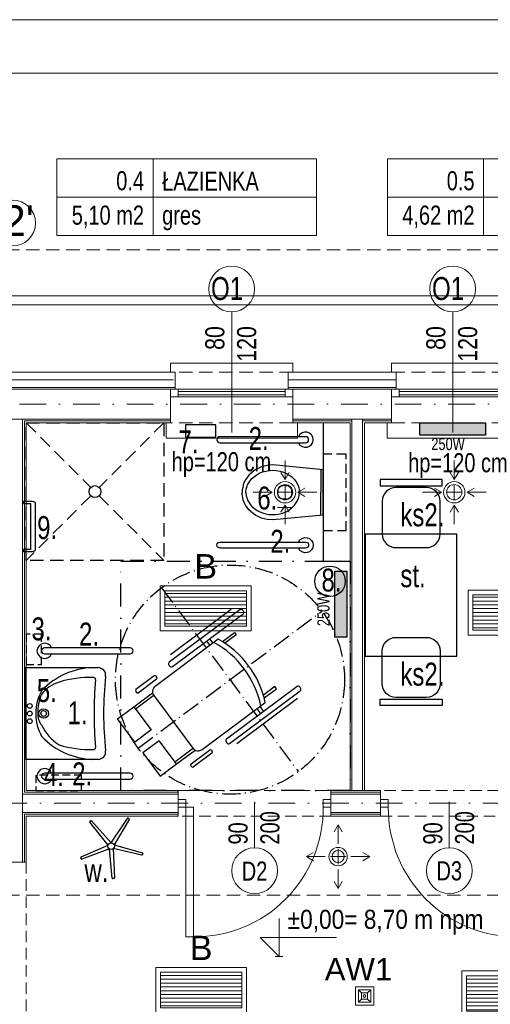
# Model space of a CAD drawing. Header units: inches. Extents: x 67014 to 70164, y -40762 to -35657.
# Tile 37 of 55: x 68731 to 69040, y -39921 to -39277. Entities that reach past the tile are written whole.
import ezdxf
from ezdxf.enums import TextEntityAlignment as Align

# ---------------------------------------------------------------- set-up
doc = ezdxf.new("R2010")
doc.units = ezdxf.units.IN
doc.header["$MEASUREMENT"] = 0
for name, pattern in [('ACAD_ISO10W100', [18.5, 12, -3, 0.5, -3]), ('DASHDOT', [1, 0.5, -0.25, 0, -0.25]), ('HIDDEN', [0.375, 0.25, -0.125])]:
    doc.linetypes.add(name, pattern=pattern)
doc.layers.add('## 04 grzejniki opis', color=3, linetype='Continuous')
for name, color, linetype, lineweight in [('--proj.wentylacja', 251, 'Continuous', 0), ('A--tabelka rysunku', 7, 'Continuous', 0), ('E-opisy', 240, 'Continuous', 25), ('LUXIONA', 140, 'Continuous', 0), ('p-- zero bud', 7, 'Continuous', 0), ('p--dach', 7, 'Continuous', 20), ('p--drzwi', 251, 'Continuous', 0), ('p--meble numeracja', 5, 'Continuous', 0), ('p--obrzeże bet.', 252, 'Continuous', 0), ('p--ocieplenie-w.zew', 7, 'Continuous', 0), ('p--okna', 7, 'Continuous', 0), ('p--opis drzwi', 252, 'Continuous', 0), ('p--opis okna', 7, 'Continuous', 0), ('p--opisy pomieszczeń', 7, 'Continuous', 0), ('p--osie konstr', 7, 'DASHDOT', 15), ('p--osie konstr.-NR', 7, 'DASHDOT', 15), ('p--podciąg', 7, 'Continuous', 0), ('p--płyta GK', 7, 'Continuous', 0), ('p--wyposażenie', 84, 'Continuous', 25), ('p--łazienka NP', 150, 'Continuous', 25), ('p--ściana GK', 7, 'Continuous', 0), ('p--ściana szkielet', 7, 'Continuous', 0)]:
    doc.layers.add(name, color=color, linetype=linetype, lineweight=lineweight)
doc.styles.add('1-50', font='arial.ttf', dxfattribs={"width": 0.75, "height": 12.5})
doc.styles.add('1-500', font='arial.ttf', dxfattribs={"width": 0.75, "height": 1.25})
doc.styles.get("Standard").update_dxf_attribs({"font": 'ARIAL.TTF'})
doc.styles.add('STYL-1', font='arial.ttf', dxfattribs={"width": 0.75})
doc.linetypes.add('BATTING', pattern='A,0.0001,-0.1,[134,ltypeshp.shx,S=0.1,R=0,X=-0.1,Y=0],-0.2,[134,ltypeshp.shx,S=0.1,R=180,X=0.1,Y=0],-0.1', length=0.4001)

# ---------------------------------------------------------------- blocks, each defined once
blk = doc.blocks.new('kota wykoń')
for p, q in [((0, 25), (0, 0)), ((0, 0), (-12.5, 12.5)), ((-12.5, 12.5), (37.5, 12.5))]:
    blk.add_line(p, q)
at = {"lineweight": 0}
blk.add_line((-2.5, 0), (2.5, 0), dxfattribs=at)
blk = doc.blocks.new('znak-niepeł.')
at = {"linetype": 'ACAD_ISO10W100'}
for p, q in [((-44.78, 60.17), (44.78, -60.17)), ((-60.11, -44.74), (60.22, 44.82))]:
    blk.add_line(p, q, dxfattribs=at)
for p, q in [((6.52, 45.77), (-39.7, 11.37)), ((0.79, 45.85), (-38.86, 16.34)), ((8.84, 44.81), (8.33, 45.5)), ((-37.65, 8.61), (8.58, 43.01)), ((-7.61, 26.43), (-49, -4.38)), ((-13.28, 26.74), (-11.11, 23.83)), ((-4.98, 24.9), (3.02, 30.85)), ((4.08, 29.42), (-3.37, 23.87)), ((3.02, 30.85), (4.08, 29.42)), ((-15.26, 25.27), (-13.09, 22.35)), ((-39.96, 9.56), (-39.45, 8.87)), ((-49.51, 2.46), (-61.55, -6.5)), ((-60.06, -8.5), (-48.02, 0.46)), ((-47.85, 1.66), (-48.31, 2.28)), ((43.94, -4.5), (-2.29, -38.9)), ((29.35, -4.53), (21.9, -10.08)), ((22.42, -11.92), (30.42, -5.96)), ((30.42, -5.96), (29.35, -4.53)), ((46.26, -5.46), (45.74, -4.77)), ((-62.91, -17.73), (-50.66, -8.62)), ((-61.88, -19.11), (-49.64, -10)), ((-61.72, -7.7), (-61.26, -8.32)), ((-49.89, -10.39), (-24.28, -44.8)), ((-0.23, -41.66), (45.99, -7.26)), ((44.14, -12.41), (4.49, -41.92)), ((-73.54, -25.65), (-62.91, -17.73)), ((-62.91, -17.73), (-51.63, -32.88)), ((-18.26, -45.68), (23.13, -14.88)), ((17.65, -18.95), (20.1, -22.24)), ((19.63, -17.48), (22.08, -20.77)), ((-62.26, -40.8), (-73.54, -25.65)), ((-51.63, -32.88), (-62.26, -40.8)), ((-46.32, -40.01), (-56.96, -47.93)), ((-35.05, -55.17), (-46.32, -40.01)), ((-36.07, -53.79), (-23.83, -44.68)), ((-2.55, -40.71), (-2.04, -41.4)), ((-56.96, -47.93), (-45.68, -63.08)), ((-35.05, -55.17), (-22.8, -46.05)), ((-25.39, -55.09), (-13.35, -46.13)), ((-11.86, -48.13), (-23.9, -57.09)), ((-12.15, -46.31), (-11.68, -46.93)), ((-45.68, -63.08), (-35.05, -55.17)), ((-25.1, -56.91), (-25.56, -56.29))]:
    blk.add_line(p, q)
blk.add_circle((0.05, 0.04), 75, dxfattribs=at)
for centre, radius, start, end in [((7.29, 44.73), 1.29, 36.65703, 126.65703), ((7.81, 44.04), 1.29, 306.65703, 36.65703), ((-37.44, -27.86), 61.95, 12.09956, 61.21451), ((-40.29, -29.99), 61.95, 12.09956, 61.21451), ((-38.93, 10.33), 1.29, 126.65703, 216.65703), ((-38.42, 9.64), 1.29, 216.65703, 306.65703), ((-49, 1.77), 0.86, 36.65703, 126.65703), ((-48.54, 1.15), 0.86, 306.65703, 36.65703), ((-46.44, -7.83), 4.3, 126.65703, 216.65703), ((44.71, -5.54), 1.29, 36.65703, 126.65703), ((45.22, -6.23), 1.29, 306.65703, 36.65703), ((-61.03, -7.19), 0.86, 126.65703, 216.65703), ((-60.57, -7.81), 0.86, 216.65703, 306.65703), ((-20.83, -42.23), 4.3, 216.65703, 306.65703), ((-1.52, -39.94), 1.29, 126.65703, 216.65703), ((-1, -40.63), 1.29, 216.65703, 306.65703), ((-12.84, -46.82), 0.86, 36.65703, 126.65703), ((-12.37, -47.44), 0.86, 306.65703, 36.65703), ((-24.87, -55.78), 0.86, 126.65703, 216.65703), ((-24.41, -56.4), 0.86, 216.65703, 306.65703)]:
    blk.add_arc(centre, radius, start, end)
blk = doc.blocks.new('sedes')
for p, q in [((0, 0.1491), (0.33, 0.18)), ((0, -0.1495), (0, 0.1495)), ((0.015, 0.1462), (0.015, 0)), ((0.2598, 0.1328), (0.2384, 0.1236)), ((0.2815, 0.1393), (0.2598, 0.1328)), ((0.3097, 0.144), (0.2815, 0.1393)), ((0.332, 0.145), (0.3097, 0.144)), ((0.33, 0.18), (0.3664, 0.177)), ((0.3544, 0.1436), (0.332, 0.145)), ((0.3755, 0.14), (0.3544, 0.1436)), ((0.3664, 0.177), (0.385, 0.1731)), ((0.3961, 0.1343), (0.3755, 0.14)), ((0.385, 0.1731), (0.4036, 0.1674)), ((0.4178, 0.1254), (0.3961, 0.1343)), ((0.4036, 0.1674), (0.4218, 0.1599)), ((0.4218, 0.1599), (0.4394, 0.1507)), ((0.4394, 0.1507), (0.456, 0.1397)), ((0.456, 0.1397), (0.4714, 0.1273)), ((0.1759, 0.0688), (0.1659, 0.0504)), ((0.189, 0.086), (0.1759, 0.0688)), ((0.205, 0.1016), (0.189, 0.086)), ((0.2219, 0.1141), (0.205, 0.1016)), ((0.2384, 0.1236), (0.2219, 0.1141)), ((0.4309, 0.1185), (0.4178, 0.1254)), ((0.4501, 0.1055), (0.4309, 0.1185)), ((0.4682, 0.089), (0.4501, 0.1055)), ((0.4756, 0.0805), (0.4682, 0.089)), ((0.4714, 0.1273), (0.4853, 0.1135)), ((0.4871, 0.0639), (0.4756, 0.0805)), ((0.4853, 0.1135), (0.4974, 0.0985)), ((0.4974, 0.0985), (0.5076, 0.0827)), ((0.5076, 0.0827), (0.5159, 0.0663)), ((0.5159, 0.0663), (0.5223, 0.0495)), ((0.1564, 0.0184), (0.155, 0)), ((0.1593, 0.0318), (0.1564, 0.0184)), ((0.1659, 0.0504), (0.1593, 0.0318)), ((0.2058, 0), (0.2058, 0.01)), ((0.2408, 0.045), (0.2604, 0.045)), ((0.2954, 0.01), (0.2954, 0)), ((0.4944, 0.0496), (0.4871, 0.0639)), ((0.4981, 0.0404), (0.4944, 0.0496)), ((0.503, 0.0217), (0.4981, 0.0404)), ((0.5049, 0.0034), (0.503, 0.0217)), ((0.505, 0), (0.5049, 0.0034)), ((0.5223, 0.0495), (0.5266, 0.0328)), ((0.5266, 0.0328), (0.5292, 0.0162)), ((0.5292, 0.0162), (0.53, 0)), ((0.015, -0.1462), (0.015, 0)), ((0.1564, -0.0184), (0.155, 0)), ((0.1593, -0.0318), (0.1564, -0.0184)), ((0.1659, -0.0504), (0.1593, -0.0318)), ((0.1759, -0.0688), (0.1659, -0.0504)), ((0.2058, 0), (0.2058, -0.01)), ((0.2408, -0.045), (0.2604, -0.045)), ((0.2954, -0.01), (0.2954, 0)), ((0.4871, -0.0639), (0.4756, -0.0805)), ((0.4944, -0.0496), (0.4871, -0.0639)), ((0.4981, -0.0404), (0.4944, -0.0496)), ((0.503, -0.0217), (0.4981, -0.0404)), ((0.5049, -0.0034), (0.503, -0.0217)), ((0.505, 0), (0.5049, -0.0034)), ((0.5159, -0.0663), (0.5223, -0.0495)), ((0.5223, -0.0495), (0.5266, -0.0328)), ((0.5266, -0.0328), (0.5292, -0.0162)), ((0.5292, -0.0162), (0.53, 0)), ((0.189, -0.086), (0.1759, -0.0688)), ((0.205, -0.1016), (0.189, -0.086)), ((0.2219, -0.1141), (0.205, -0.1016)), ((0.2384, -0.1236), (0.2219, -0.1141)), ((0.2598, -0.1328), (0.2384, -0.1236)), ((0.4178, -0.1254), (0.3961, -0.1343)), ((0.4309, -0.1185), (0.4178, -0.1254)), ((0.4501, -0.1055), (0.4309, -0.1185)), ((0.4682, -0.089), (0.4501, -0.1055)), ((0.456, -0.1397), (0.4714, -0.1273)), ((0.4756, -0.0805), (0.4682, -0.089)), ((0.4714, -0.1273), (0.4853, -0.1135)), ((0.4853, -0.1135), (0.4974, -0.0985)), ((0.4974, -0.0985), (0.5076, -0.0827)), ((0.5076, -0.0827), (0.5159, -0.0663)), ((0, -0.1491), (0.33, -0.18)), ((0.2815, -0.1393), (0.2598, -0.1328)), ((0.3097, -0.144), (0.2815, -0.1393)), ((0.332, -0.145), (0.3097, -0.144)), ((0.33, -0.18), (0.3664, -0.177)), ((0.3544, -0.1436), (0.332, -0.145)), ((0.3755, -0.14), (0.3544, -0.1436)), ((0.3664, -0.177), (0.385, -0.1731)), ((0.3961, -0.1343), (0.3755, -0.14)), ((0.385, -0.1731), (0.4036, -0.1674)), ((0.4036, -0.1674), (0.4218, -0.1599)), ((0.4218, -0.1599), (0.4394, -0.1507)), ((0.4394, -0.1507), (0.456, -0.1397))]:
    blk.add_line(p, q)
for centre, start, end in [((0.2408, 0.01), 90, 180), ((0.2604, 0.01), 0, 90), ((0.2408, -0.01), 180, 270), ((0.2604, -0.01), 270, 0)]:
    blk.add_arc(centre, 0.035, start, end)
blk = doc.blocks.new('umyw-niepeł.')
for p, q in [((-30, -47.5), (-30, 0)), ((-30, 0), (30, 0)), ((30, 0), (30, -47.5))]:
    blk.add_line(p, q)
for centre, radius in [((-5, -2.81), 1.56), ((0, -2.81), 1.56), ((5, -2.81), 1.56), ((0, -11.88), 3.12), ((0, -11.88), 1.87)]:
    blk.add_circle(centre, radius)
for centre, radius, start, end in [((17.88, -45.46), 47.9, 133.60282, 178.32254), ((7.86, -41), 34.18, 116.69987, 146.17065), ((-0.15, -36.46), 29.75, 89.71221, 120.29764), ((0, -20.47), 12.5, 90, 126.8699), ((0.15, -36.46), 29.75, 59.70236, 90.28779), ((0.1, -39.96), 31.99, 67.19624, 90.1839), ((-0.98, -28.44), 22.46, 16.72528, 53.1301), ((-17.88, -45.46), 47.9, 1.67746, 46.39718), ((48, -42.57), 71.56, 163.27472, 181.68748), ((-48, -42.57), 71.56, 358.31252, 16.72528), ((-22.28, -44.64), 1.25, 181.68748, 276.54919), ((0, -295.23), 250.33, 89.99917, 95.07317), ((0, -295.23), 250.33, 84.92683, 90.00083), ((22.28, -44.64), 1.25, 263.45081, 358.31252), ((-25, -47.5), 5, 180, 277.71277), ((0, -278.94), 227.79, 83.86892, 96.13108), ((25, -47.5), 5, 262.28723, 0)]:
    blk.add_arc(centre, radius, start, end)
blk = doc.blocks.new('uchwyt wc')
for p, q in [((-7.61, 61), (-7.61, -1)), ((0, 63), (-5.61, 63)), ((0, 60), (-4.61, 60)), ((-4.61, 60), (-4.61, 0)), ((0, 60), (0, 63)), ((-4.61, 0), (0, 0)), ((0, -3), (0, 0)), ((-5.61, -3), (0, -3))]:
    blk.add_line(p, q)
for centre, start, end in [((-5.61, 61), 90, 180), ((-5.61, -1), 180, 270)]:
    blk.add_arc(centre, 2, start, end)
blk = doc.blocks.new('f021')
blk.add_lwpolyline([(-31.8, 70), (31.8, 70), (31.8, 63.4), (-31.8, 63.4)], close=True)
blk.add_lwpolyline([(-29.7, 14), (-29.7, 47.6, -0.414214), (-15.6, 61.6), (15.6, 61.6, -0.414214), (29.7, 47.6), (29.7, 14, -0.414214), (15.6, 0), (-15.6, 0, -0.414214)], format="xyb", close=True)
blk = doc.blocks.new('stojak wieszak')
for p, q in [((-0.66, 2.03), (5.74, 20.18)), ((7.11, 19.74), (1.72, 1.26)), ((6.18, 20.4), (6.88, 20.18)), ((6.18, 20.4), (6.88, 20.18)), ((-17.49, 12.18), (-17.07, 12.78)), ((-17.07, 12.78), (-17.49, 12.18)), ((-2.13, -0.01), (-17.42, 11.69)), ((-16.58, 12.86), (-0.66, 2.03)), ((1.72, 1.26), (20.97, 0.78)), ((21.31, 0.43), (21.32, -0.3)), ((21.31, 0.43), (21.32, -0.3)), ((-17.36, -11.79), (-2.13, -0.01)), ((-0.65, -2.03), (-16.51, -12.96)), ((5.85, -20.15), (-0.65, -2.03)), ((20.97, -0.66), (1.73, -1.25)), ((1.73, -1.25), (7.22, -19.7)), ((-16.99, -12.87), (-17.42, -12.28)), ((-17.42, -12.28), (-16.99, -12.87)), ((6.99, -20.14), (6.3, -20.37)), ((6.99, -20.14), (6.3, -20.37))]:
    blk.add_line(p, q)
blk.add_circle((0, 0), 2.13)
for centre, start, end in [((6.07, 20.06), 72.16215, 160.57632), ((6.77, 19.84), 343.74797, 72.16215), ((-16.78, 12.57), 55.74797, 144.16215), ((-17.21, 11.98), 144.16215, 232.57632), ((20.96, 0.42), 0.16215, 88.57632), ((20.96, -0.31), 271.74797, 0.16215), ((-17.14, -12.07), 127.74797, 216.16215), ((-16.71, -12.66), 216.16215, 304.57632), ((6.19, -20.03), 199.74797, 288.16215), ((6.88, -19.8), 288.16215, 16.57632)]:
    blk.add_arc(centre, 0.355, start, end)
blk = doc.blocks.new('drzwi-90-100')
for p, q in [((10.1, 87.38), (5.05, 87.38)), ((5.05, 87.38), (5.05, 2.53)), ((10.1, 2.53), (10.1, 87.38)), ((5.05, 2.53), (0, 2.53)), ((0, 2.53), (0, -2.53)), ((5.05, -2.53), (5.05, 2.53)), ((5.05, 2.53), (10.1, 2.53)), ((100, 2.53), (94.95, 2.53)), ((94.95, 2.53), (94.95, -2.53)), ((100, -2.53), (100, 2.53)), ((0, -2.53), (5.05, -2.53)), ((94.95, -2.53), (100, -2.53))]:
    blk.add_line(p, q)
blk.add_arc((10.8, 3.23), 84.15, 359.52334, 90.47666)
blk = doc.blocks.new('okno-80-33.15')
at = {"linetype": 'Continuous', "ltscale": 35}
for p, q in [((-3, 10), (83, 10)), ((0, -39.15), (80, -39.15))]:
    blk.add_line(p, q, dxfattribs=at)
for p, q in [((-3, 0), (-3, 10)), ((83, 0), (83, 10)), ((0, 0), (-3, 0)), ((0, -21.95), (0, 0)), ((80, 0), (80, -21.95)), ((80, 0), (83, 0)), ((0, -21.95), (0, -16.95)), ((0, -16.95), (5, -16.95)), ((5, -16.95), (75, -16.95)), ((5, -16.95), (5, -21.95)), ((5, -18.45), (75, -18.45)), ((75, -21.95), (75, -16.95)), ((75, -16.95), (80, -16.95)), ((80, -16.95), (80, -21.95)), ((5, -21.95), (0, -21.95)), ((3, -33.15), (3, -21.95)), ((5, -20.61), (75, -20.61)), ((75, -21.95), (5, -21.95)), ((80, -21.95), (75, -21.95)), ((77, -21.95), (77, -33.15)), ((0, -39.15), (0, -33.15)), ((80, -33.15), (80, -39.15))]:
    blk.add_line(p, q)
at = {"linetype": 'HIDDEN', "ltscale": 35}
for p, q in [((0, 0), (80, 0)), ((0, -33.15), (80, -33.15))]:
    blk.add_line(p, q, dxfattribs=at)
blk = doc.blocks.new('uchwyt stojący')
at = {"linetype": 'Continuous', "ltscale": 12}
for points in [[(58, 2), (2, 2)], [(2, -2), (58, -2)]]:
    blk.add_lwpolyline(points, dxfattribs=at)
for centre, radius, start, end in [((2, 0), 2, 90, 270), ((58, 0), 5, 203.57818, 156.42182), ((58, 0), 2, 270, 90)]:
    blk.add_arc(centre, radius, start, end, dxfattribs=at)
blk = doc.blocks.new('natrysk NP')
at = {"linetype": 'HIDDEN', "ltscale": 35}
for p, q in [((0, 0), (42.24, -42.24)), ((90, 0), (47.76, -42.24)), ((42.24, -47.76), (0, -90)), ((47.76, -47.76), (90, -90))]:
    blk.add_line(p, q, dxfattribs=at)
blk.add_lwpolyline([(90, 0), (90, -90), (0, -90), (0, 0)], close=True, dxfattribs=at)
at = {"linetype": 'Continuous', "ltscale": 35}
blk.add_circle((45, -45), 3.91, dxfattribs=at)
blk = doc.blocks.new('went-rzut parter-inst')
for p, q in [((-604.27, -37.04), (-604.27, -24.61)), ((-493.48, -37.04), (-493.48, -24.61)), ((-604.27, -37.01), (-606.96, -32.43)), ((-604.27, -37.01), (-601.59, -32.43)), ((-493.48, -37.01), (-496.16, -32.43)), ((-493.48, -37.01), (-490.79, -32.43)), ((-612.67, -45.41), (-617.26, -42.72)), ((-604.27, -40.41), (-604.27, -50.41)), ((-595.87, -45.41), (-591.28, -42.72)), ((-501.88, -45.41), (-506.46, -42.72)), ((-493.48, -40.41), (-493.48, -50.41)), ((-485.07, -45.41), (-480.49, -42.72)), ((-612.65, -45.41), (-625.07, -45.41)), ((-612.67, -45.41), (-617.26, -48.1)), ((-609.27, -45.41), (-599.27, -45.41)), ((-609.27, -45.41), (-599.27, -45.41)), ((-595.89, -45.41), (-583.47, -45.41)), ((-595.87, -45.41), (-591.28, -48.1)), ((-501.85, -45.41), (-514.28, -45.41)), ((-501.88, -45.41), (-506.46, -48.1)), ((-498.48, -45.41), (-488.48, -45.41)), ((-498.48, -45.41), (-488.48, -45.41)), ((-498.48, -45.41), (-488.48, -45.41)), ((-485.1, -45.41), (-472.67, -45.41)), ((-485.07, -45.41), (-480.49, -48.1)), ((-609.27, -55.41), (-599.27, -55.41)), ((-604.27, -53.82), (-606.96, -58.4)), ((-604.27, -53.79), (-604.27, -66.22)), ((-604.27, -53.82), (-601.59, -58.4)), ((-493.48, -53.82), (-496.16, -58.4)), ((-493.48, -53.79), (-493.48, -66.22)), ((-493.48, -53.82), (-490.79, -58.4)), ((-569.51, -263.03), (-572.2, -267.62)), ((-569.51, -275.45), (-569.51, -263.03)), ((-569.51, -263.03), (-566.82, -267.62)), ((-590.29, -283.83), (-585.7, -281.14)), ((-569.51, -288.83), (-569.51, -278.83)), ((-569.51, -278.83), (-569.51, -288.83)), ((-548.71, -283.83), (-553.29, -281.14)), ((-577.89, -283.83), (-590.31, -283.83)), ((-590.29, -283.83), (-585.7, -286.52)), ((-564.51, -283.83), (-574.51, -283.83)), ((-564.51, -283.83), (-574.51, -283.83)), ((-561.13, -283.83), (-548.71, -283.83)), ((-548.71, -283.83), (-553.29, -286.52)), ((-569.51, -292.21), (-569.51, -304.63)), ((-569.51, -304.63), (-572.2, -300.05)), ((-569.51, -304.63), (-566.82, -300.05))]:
    blk.add_line(p, q)
at = {"ltscale": 10}
blk.add_arc((-604.27, -45.41), 7, 0, 180, dxfattribs=at)
for centre, radius, start, end in [((-604.27, -45.41), 7, 0, 180), ((-493.48, -45.41), 7, 0, 180), ((-493.48, -45.41), 7, 0, 180), ((-604.27, -45.41), 5, 0, 180), ((-604.27, -45.41), 5, 0, 180), ((-604.27, -45.41), 5, 0, 180), ((-604.27, -45.41), 5, 0, 180), ((-604.27, -45.41), 5, 0, 180), ((-493.48, -45.41), 5, 0, 180), ((-493.48, -45.41), 5, 0, 180), ((-493.48, -45.41), 5, 0, 180), ((-493.48, -45.41), 5, 0, 180), ((-493.48, -45.41), 5, 0, 180), ((-493.48, -45.41), 5, 0, 180), ((-604.27, -45.41), 7, 180, 0), ((-604.27, -45.41), 5, 180, 0), ((-604.27, -45.41), 5, 180, 0), ((-604.27, -45.41), 5, 180, 0), ((-604.27, -45.41), 5, 180, 0), ((-493.48, -45.41), 7, 180, 0), ((-493.48, -45.41), 5, 180, 0), ((-493.48, -45.41), 5, 180, 0), ((-493.48, -45.41), 5, 180, 0), ((-493.48, -45.41), 5, 180, 0), ((-569.51, -283.83), 6, 0, 180), ((-569.51, -283.83), 4, 0, 180), ((-569.51, -283.83), 6, 180, 0), ((-569.51, -283.83), 4, 180, 0)]:
    blk.add_arc(centre, radius, start, end)
blk = doc.blocks.new('B')
at = {"layer": 'LUXIONA', "linetype": 'Continuous'}
h = blk.add_hatch(dxfattribs=at)
h.set_pattern_fill('ANSI31', color=256, scale=200, angle=135)
h.set_pattern_definition([(180, (966.344, -170.453), (-2e-15, -25), [])])
h.paths.add_polyline_path([(30.6, 263.5), (30.6, 31.5), (564.4, 31.5), (564.4, 263.5)])
for points in [[(0, 0), (595, 0), (595, 295), (0, 295)], [(30.6, 31.5), (564.4, 31.5), (564.4, 263.5), (30.6, 263.5)]]:
    blk.add_lwpolyline(points, close=True, dxfattribs=at)
at = {"layer": 'LUXIONA'}
blk.add_attdef('OZNACZENIE', text='', height=80, dxfattribs=at).set_placement((297.5, 343.1), align=Align.CENTER)
blk = doc.blocks.new('Lovato')
at = {"layer": 'LUXIONA'}
for p, q in [((-40, 40), (-20, 20)), ((20, 20), (40, 40)), ((-20, -20), (-40, -40)), ((20, -20), (40, -40))]:
    blk.add_line(p, q, dxfattribs=at)
for points in [[(-60, -60), (60, -60), (60, 60), (-60, 60)], [(-40, 40), (40, 40), (40, -40), (-40, -40)], [(-20, 20), (20, 20), (20, -20), (-20, -20)]]:
    blk.add_lwpolyline(points, close=True, dxfattribs=at)
blk.add_circle((0, 0), 9.01, dxfattribs=at)
blk.add_attdef('OZNACZENIE', text='', height=145.9, dxfattribs=at).set_placement((-39.7, 102.1), align=Align.CENTER)

msp = doc.modelspace()

# ---------------------------------------------------------------- linework, layer by layer
at = {"layer": '## 04 grzejniki opis'}
for points in [[(68993.411, -39548.461), (68993.411, -39540.461), (69036.536, -39540.461), (69036.536, -39548.461)], [(68937.726, -39637.505), (68945.726, -39637.505), (68945.726, -39680.629), (68937.726, -39680.629)]]:
    msp.add_lwpolyline(points, close=True, dxfattribs=at)
at = {"layer": '## 04 grzejniki opis', "color": 116, "linetype": 'Continuous', "true_color": 0x136734, "extrusion": (0, 0, -1)}
for points in [[(-69036.536, -39548.461), (-68993.411, -39540.461), (-68993.411, -39548.461)], [(-68993.411, -39540.461), (-69036.536, -39548.461), (-69036.438, -39540.461)], [(-68937.726, -39680.629), (-68945.726, -39637.505), (-68937.726, -39637.505)], [(-68945.726, -39637.505), (-68937.726, -39680.629), (-68945.726, -39680.532)]]:
    msp.add_solid(points, dxfattribs=at)
at = {"layer": 'A--tabelka rysunku', "linetype": 'Continuous'}
for points in [[(68064.402, -40761.616), (70164.402, -40761.616), (70164.402, -39276.616), (68064.402, -39276.616)], [(68064.402, -40761.616), (70164.402, -40761.616), (70164.402, -39276.616), (68064.402, -39276.616)], [(68189.402, -40726.616), (70129.402, -40726.616), (70129.402, -39311.616), (68189.402, -39311.616)]]:
    msp.add_lwpolyline(points, close=True, dxfattribs=at)
at = {"layer": 'p--dach', "linetype": 'HIDDEN', "ltscale": 35}
msp.add_line((68302.623, -39849.511), (69582.623, -39849.511), dxfattribs=at)
msp.add_line((68302.623, -39849.511), (69582.623, -39849.511), dxfattribs=at)
msp.add_lwpolyline([(68302.623, -39427.311), (69582.623, -39427.311), (69582.623, -40271.711), (68302.623, -40271.711)], close=True, dxfattribs=at)
at = {"layer": 'p--obrzeże bet.', "linetype": 'Continuous', "ltscale": 35}
for points in [[(69133.223, -40241.711), (69592.623, -40241.711), (69592.623, -39457.311), (68292.623, -39457.311), (68292.623, -40241.711), (68752.023, -40241.711)], [(69501.673, -39463.311), (68383.573, -39463.311)]]:
    msp.add_lwpolyline(points, dxfattribs=at)
at = {"layer": 'p--ocieplenie-w.zew', "linetype": 'BATTING', "ltscale": 10}
for p, q in [((68350.623, -39512.311), (68832.273, -39512.311)), ((68907.273, -39512.311), (68977.973, -39512.311))]:
    msp.add_line(p, q, dxfattribs=at)
at = {"layer": 'p--opis drzwi'}
for p, q in [((68885.273, -39818.523), (68885.273, -39788.523)), ((69012.773, -39818.523), (69012.773, -39788.523))]:
    msp.add_line(p, q, dxfattribs=at)
for centre in [(68885.273, -39833.523), (69012.773, -39833.523)]:
    msp.add_circle(centre, 15, dxfattribs=at)
at = {"layer": 'p--opis okna'}
for p, q in [((68870.273, -39467.831), (68870.273, -39546.792)), ((69014.973, -39467.831), (69014.973, -39546.792))]:
    msp.add_line(p, q, dxfattribs=at)
for centre in [(68870.273, -39452.831), (69014.973, -39452.831)]:
    msp.add_circle(centre, 15, dxfattribs=at)
at = {"layer": 'p--opisy pomieszczeń'}
for p, q in [((68818.807, -39367.775), (68818.807, -39417.775)), ((69035.206, -39367.775), (69035.206, -39417.775)), ((68925.807, -39392.775), (68755.807, -39392.775)), ((69142.206, -39392.775), (68972.206, -39392.775))]:
    msp.add_line(p, q, dxfattribs=at)
for points in [[(68755.807, -39417.775), (68925.807, -39417.775), (68925.807, -39367.775), (68755.807, -39367.775)], [(68972.206, -39417.775), (69142.206, -39417.775), (69142.206, -39367.775), (68972.206, -39367.775)]]:
    msp.add_lwpolyline(points, close=True, dxfattribs=at)
at = {"layer": 'p--osie konstr', "linetype": 'DASHDOT', "ltscale": 35}
for p, q in [((68310.109, -39528.256), (69560.423, -39528.256)), ((68718.873, -39789.411), (69166.373, -39789.411))]:
    msp.add_line(p, q, dxfattribs=at)
at = {"layer": 'p--osie konstr.-NR', "linetype": 'Continuous', "ltscale": 35}
msp.add_circle((68726.823, -39409.713), 15, dxfattribs=at)
at = {"layer": 'p--podciąg', "linetype": 'HIDDEN', "ltscale": 30}
for p, q in [((68835.273, -39780.961), (68935.273, -39780.961)), ((69067.773, -39780.961), (68967.773, -39780.961)), ((68935.273, -39797.861), (68835.273, -39797.861)), ((68967.773, -39797.861), (69067.773, -39797.861)), ((68735.773, -39827.861), (68735.773, -39927.861))]:
    msp.add_line(p, q, dxfattribs=at)
at = {"layer": 'p--płyta GK', "ltscale": 35}
for p, q in [((68734.523, -39539.211), (68830.273, -39539.211)), ((68734.523, -39782.211), (68734.523, -39539.211)), ((68735.773, -39780.961), (68735.773, -39540.461)), ((68735.773, -39540.461), (68830.273, -39540.461)), ((68910.273, -39539.211), (68949.023, -39539.211)), ((68910.273, -39540.461), (68947.773, -39540.461)), ((68956.023, -39539.211), (68974.973, -39539.211)), ((68957.273, -39540.461), (68974.973, -39540.461)), ((68734.523, -39782.211), (68835.273, -39782.211)), ((68735.773, -39780.961), (68835.273, -39780.961)), ((68935.273, -39780.961), (68967.773, -39780.961)), ((68935.273, -39782.211), (68967.773, -39782.211)), ((68734.523, -39796.611), (68835.273, -39796.611)), ((68734.523, -39827.861), (68734.523, -39796.611)), ((68735.773, -39797.861), (68835.273, -39797.861)), ((68735.773, -39827.861), (68735.773, -39797.861)), ((68935.273, -39796.611), (68967.773, -39796.611)), ((68935.273, -39797.861), (68967.773, -39797.861))]:
    msp.add_line(p, q, dxfattribs=at)
at = {"layer": 'p--wyposażenie', "linetype": 'Continuous'}
msp.add_lwpolyline([(68957.773, -39693.213), (69017.773, -39693.213), (69017.773, -39613.213), (68957.773, -39613.213)], close=True, dxfattribs=at)
at = {"layer": 'p--łazienka NP'}
for p, q in [((68930.123, -39540.961), (68930.123, -39630.961)), ((68930.123, -39630.961), (68947.773, -39630.961))]:
    msp.add_line(p, q, dxfattribs=at)
msp.add_lwpolyline([(68839.927, -39549.714), (68859.927, -39549.714), (68859.927, -39541.714), (68839.927, -39541.714)], close=True, dxfattribs=at)
at = {"layer": 'p--łazienka NP', "linetype": 'HIDDEN', "ltscale": 25}
msp.add_lwpolyline([(68930.123, -39561.001), (68930.123, -39611.001), (68945.123, -39611.001), (68945.123, -39561.001)], close=True, dxfattribs=at)
at = {"layer": 'p--łazienka NP', "color": 1, "linetype": 'DASHDOT', "ltscale": 30}
msp.add_lwpolyline([(68947.773, -39780.961), (68797.773, -39780.961), (68797.773, -39630.961), (68947.773, -39630.961)], close=True, dxfattribs=at)
at = {"layer": 'p--łazienka NP', "linetype": 'HIDDEN', "ltscale": 20}
for points in [[(68745.773, -39698.658), (68745.773, -39678.658), (68735.773, -39678.658), (68735.773, -39698.658)], [(68742.039, -39780.961), (68772.039, -39780.961), (68772.039, -39770.961), (68742.039, -39770.961)]]:
    msp.add_lwpolyline(points, close=True, dxfattribs=at)
at = {"layer": 'p--łazienka NP'}
msp.add_circle((68934.653, -39644.146), 10, dxfattribs=at)
at = {"layer": 'p--ściana GK', "ltscale": 35}
for p, q in [((68947.773, -39780.961), (68947.773, -39540.461)), ((68949.023, -39780.961), (68949.023, -39538.011)), ((68956.023, -39780.961), (68956.023, -39538.011)), ((68957.273, -39780.961), (68957.273, -39540.461))]:
    msp.add_line(p, q, dxfattribs=at)
at = {"layer": 'p--ściana szkielet', "ltscale": 35}
for p, q in [((68342.623, -39507.311), (68833.273, -39507.311)), ((68342.623, -39507.311), (68833.273, -39507.311)), ((68907.273, -39507.311), (68977.973, -39507.311)), ((68907.273, -39507.311), (68977.973, -39507.311)), ((68352.623, -39517.311), (68833.273, -39517.311)), ((68907.273, -39517.311), (68977.973, -39517.311)), ((68353.823, -39518.511), (68974.973, -39518.511)), ((68353.823, -39538.011), (68830.273, -39538.011)), ((68733.323, -39827.861), (68733.323, -39538.011)), ((68910.273, -39538.011), (68974.973, -39538.011)), ((68835.273, -39780.961), (68835.273, -39797.861)), ((68935.273, -39780.961), (68935.273, -39797.861)), ((68967.773, -39780.961), (68967.773, -39797.861)), ((68733.323, -39783.411), (68835.273, -39783.411)), ((68935.273, -39783.411), (68967.773, -39783.411)), ((68733.323, -39795.411), (68835.273, -39795.411)), ((68935.273, -39795.411), (68967.773, -39795.411)), ((68735.773, -39827.861), (68718.873, -39827.861))]:
    msp.add_line(p, q, dxfattribs=at)
for points in [[(68830.273, -39540.461), (68830.273, -39518.51), (68833.273, -39518.51), (68833.273, -39507.311)], [(68910.273, -39540.461), (68910.273, -39518.51), (68907.273, -39518.51), (68907.273, -39507.311)], [(68974.973, -39540.461), (68974.973, -39518.51), (68977.973, -39518.51), (68977.973, -39507.311)]]:
    msp.add_lwpolyline(points, dxfattribs=at)

# ---------------------------------------------------------------- block references
at = {"layer": '--proj.wentylacja', "linetype": 'Continuous', "ltscale": 12}
msp.add_blockref('went-rzut parter-inst', (69509.473, -39540.461), dxfattribs=at)
at = {"layer": 'LUXIONA', "color": 7, "linetype": 'ByBlock'}
ref = msp.add_blockref('B', (68823.482, -39676.649), dxfattribs=dict(at, xscale=0.09999999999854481, yscale=0.1000000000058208, zscale=0.1))
ref.add_attrib('OZNACZENIE', 'B', dxfattribs={"height": 16}).set_placement((68853.232, -39642.338), align=Align.CENTER)
ref = msp.add_blockref('B', (69025.198, -39679.343), dxfattribs=dict(at, xscale=0.09999999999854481, yscale=0.1000000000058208, zscale=0.1))
ref.add_attrib('OZNACZENIE', 'B', dxfattribs={"height": 16}).set_placement((69054.948, -39645.032), align=Align.CENTER)
ref = msp.add_blockref('B', (68820.525, -39926.383), dxfattribs=dict(at, xscale=0.09999999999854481, yscale=0.1000000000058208, zscale=0.1))
ref.add_attrib('OZNACZENIE', 'B', dxfattribs={"height": 16}).set_placement((68850.275, -39892.072), align=Align.CENTER)
ref = msp.add_blockref('B', (69021.036, -39928.667), dxfattribs=dict(at, xscale=0.09999999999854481, yscale=0.1000000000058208, zscale=0.1))
ref.add_attrib('OZNACZENIE', 'B', dxfattribs={"height": 16}).set_placement((69050.786, -39894.356), align=Align.CENTER)
at = {"layer": 'LUXIONA', "color": 7, "lineweight": -3, "xscale": 0.1, "yscale": 0.1, "zscale": 0.1}
msp.add_blockref('Lovato', (68957.277, -39915.538), dxfattribs=at).add_auto_attribs({'OZNACZENIE': 'AW1'})
at = {"layer": 'p-- zero bud', "zscale": 1.2}
msp.add_blockref('kota wykoń', (68901.345, -39889.745), dxfattribs=at)
at = {"layer": 'p--drzwi', "xscale": -1, "rotation": 180}
msp.add_blockref('drzwi-90-100', (68835.273, -39789.411), dxfattribs=at)
at = {"layer": 'p--drzwi', "rotation": 180}
msp.add_blockref('drzwi-90-100', (69067.773, -39789.411), dxfattribs=at)
at = {"layer": 'p--okna', "linetype": 'Continuous', "rotation": 180}
msp.add_blockref('okno-80-33.15', (68910.273, -39540.461), dxfattribs=at)
at = {"layer": 'p--okna', "linetype": 'Continuous', "xscale": -1, "rotation": 180}
msp.add_blockref('okno-80-33.15', (68974.973, -39540.461), dxfattribs=at)
at = {"layer": 'p--wyposażenie', "linetype": 'Continuous', "xscale": -0.6375000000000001, "yscale": 0.6375000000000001, "zscale": 0.6375000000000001}
msp.add_blockref('f021', (68987.781, -39622.115), dxfattribs=at)
at = {"layer": 'p--wyposażenie', "linetype": 'Continuous', "xscale": 0.6375000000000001, "yscale": 0.6375000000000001, "zscale": 0.6375000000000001, "rotation": 180}
msp.add_blockref('f021', (68987.781, -39680.831), dxfattribs=at)
at = {"layer": 'p--wyposażenie', "linetype": 'Continuous', "rotation": 345.6706435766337}
msp.add_blockref('stojak wieszak', (68791.39, -39817.428), dxfattribs=at)
at = {"layer": 'p--łazienka NP'}
for name, p in [('natrysk NP', (68735.773, -39540.461)), ('uchwyt stojący', (68860.623, -39551.511)), ('znak-niepeł.', (68869.128, -39708.528))]:
    msp.add_blockref(name, p, dxfattribs=at)
at = {"layer": 'p--łazienka NP', "xscale": -100, "yscale": 100, "zscale": 100, "rotation": 359.9999999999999}
msp.add_blockref('sedes', (68930.123, -39586.001), dxfattribs=at)
at = {"layer": 'p--łazienka NP', "xscale": -1, "yscale": 0.5}
msp.add_blockref('uchwyt wc', (68733.936, -39623.284), dxfattribs=at)
at = {"layer": 'p--łazienka NP', "xscale": -1, "rotation": 180}
msp.add_blockref('uchwyt stojący', (68860.623, -39620.492), dxfattribs=at)
at = {"layer": 'p--łazienka NP'}
for name, p, rotation in [('uchwyt stojący', (68805.773, -39689.654), 180), ('umyw-niepeł.', (68735.273, -39730.661), 89.99999999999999), ('uchwyt stojący', (68805.773, -39771.661), 180)]:
    msp.add_blockref(name, p, dxfattribs=dict(at, rotation=rotation))

# ---------------------------------------------------------------- texts
at = {"layer": 'E-opisy', "color": 1, "linetype": 'Continuous', "char_height": 8, "attachment_point": 1, "style": '1-500'}
for insert, rotation in [((69000.996, -39550.249), 359.767261), ((68926.348, -39673.492), 90)]:
    msp.add_mtext('250W', dxfattribs=dict(at, insert=insert, rotation=rotation))
at = {"layer": 'p-- zero bud', "insert": (68906.942, -39859.096), "char_height": 12.5, "width": 531.91597, "attachment_point": 1, "style": '1-50'}
msp.add_mtext('{\\W0.85;±0,00= 8,70 m npm}', dxfattribs=at)
at = {"layer": 'p--meble numeracja', "linetype": 'Continuous', "char_height": 15, "width": 22.74678, "attachment_point": 1, "style": '1-50'}
for s, insert in [('2.', (68881.383, -39543.179)), ('7.', (68835.394, -39545.435)), ('6.', (68887.021, -39582.156)), ('ks2.', (68980.705, -39593.122)), ('9.', (68742.874, -39601.485)), ('2.', (68895.571, -39610.444)), ('st.', (68980.705, -39633.002)), ('8.', (68929.065, -39635.83)), ('3.', (68739.161, -39667.772)), ('2.', (68770.315, -39671.184)), ('ks2.', (68980.705, -39697.379)), ('5.', (68742.682, -39708.139)), ('1.', (68762.869, -39722.701)), ('2.', (68765.833, -39762.66)), ('4.', (68747.34, -39763.153)), ('w.', (68773.868, -39825.935))]:
    msp.add_mtext(s, dxfattribs=dict(at, insert=insert))
at = {"layer": 'p--opis drzwi', "char_height": 12.5, "width": 17.2395, "attachment_point": 7, "rotation": 90, "style": 'STYL-1'}
for insert in [(68901.701, -39816.421), (69029.201, -39816.421)]:
    msp.add_mtext('90\\P200', dxfattribs=dict(at, insert=insert))
at = {"layer": 'p--opis drzwi', "char_height": 12.5, "width": 98.6805, "attachment_point": 9, "style": 'STYL-1'}
for s, insert in [('D2', (68893.608, -39840.044)), ('D3', (69021.108, -39840.044))]:
    msp.add_mtext(s, dxfattribs=dict(at, insert=insert))
at = {"layer": 'p--opis okna'}
for s, insert, char_height, width, attachment_point, style in [('O1', (68877.707, -39460.247), 15, 74.01038, 9, '1-50'), ('O1', (69022.407, -39460.247), 15, 74.01038, 9, '1-50'), ('hp=120 cm', (68830.967, -39559.63), 12.5, 128.63421, 1, 'STYL-1'), ('hp=120 cm', (68985.824, -39560.285), 12.5, 128.63421, 1, 'STYL-1')]:
    msp.add_mtext(s, dxfattribs=dict(at, insert=insert, char_height=char_height, width=width, attachment_point=attachment_point, style=style))
at = {"layer": 'p--opis okna', "char_height": 12.5, "width": 45.287, "attachment_point": 3, "rotation": 90, "style": '1-50'}
for insert in [(68852.968, -39477.165), (68997.668, -39477.165)]:
    msp.add_mtext('{\\W0.8;80\\P120}', dxfattribs=dict(at, insert=insert))
at = {"layer": 'p--opisy pomieszczeń', "char_height": 12.5, "style": '1-50'}
for s, insert, width, attachment_point in [('0.4', (68812.875, -39375.748), 98, 3), ('ŁAZIENKA', (68824.738, -39375.983), 106.86476, 1), ('0.5', (69029.275, -39375.748), 98, 3), ('5,10 m2', (68812.875, -39398.251), 98, 3), ('gres', (68824.738, -39398.251), 100, 1), ('4,62 m2', (69029.275, -39398.251), 98, 3)]:
    msp.add_mtext(s, dxfattribs=dict(at, insert=insert, width=width, attachment_point=attachment_point))
at = {"layer": 'p--osie konstr.-NR', "linetype": 'Continuous', "ltscale": 35, "insert": (68719.902, -39418.079), "char_height": 20, "width": 63.5564, "attachment_point": 7}
msp.add_mtext("2'", dxfattribs=at)

doc.saveas('drawing.dxf')
